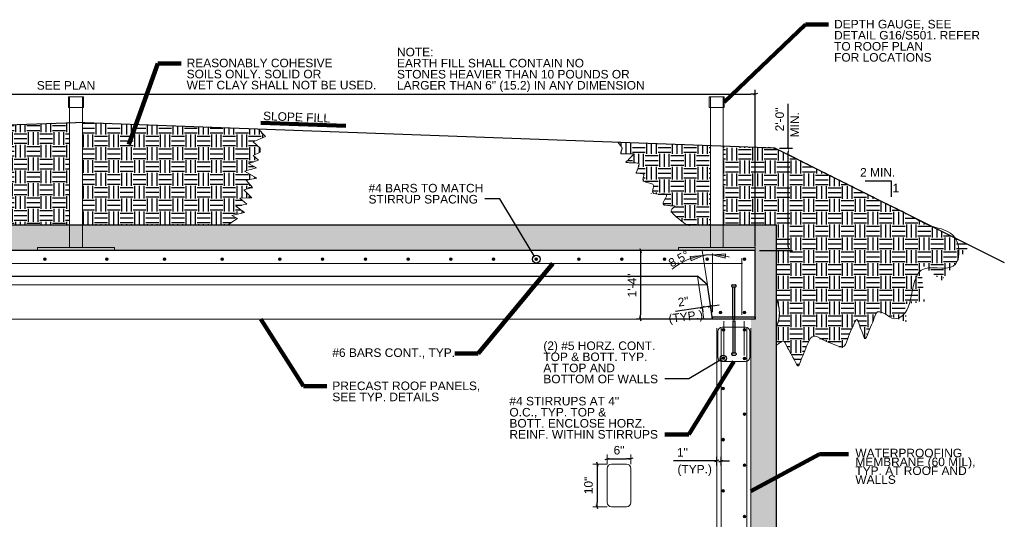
# Model space of a CAD drawing. Header units: inches. Extents: x -298 to 154, y 23 to 290.
# Tile 10 of 10: x -90 to 141, y 173 to 290. Entities that reach past the tile are written whole.
import ezdxf
from ezdxf.enums import TextEntityAlignment as Align

# ---------------------------------------------------------------- set-up
doc = ezdxf.new("R2010")
doc.units = ezdxf.units.IN
doc.header["$LTSCALE"] = 0.2
doc.header["$MEASUREMENT"] = 0
for name, color, linetype, lineweight in [('G-ANNO-DIM', 1, 'Continuous', 0), ('G-ANNO-PATT', 7, 'Continuous', 0), ('G-ANNO-TEXT', 7, 'Continuous', 30), ('S-FSTN-MISC', 7, 'Continuous', 13), ('S-REIN-RBAR', 7, 'Continuous', 13), ('S-WALL-LOAD', 7, 'Continuous', 13), ('WC-REINF', 7, 'Continuous', 0)]:
    doc.layers.add(name, color=color, linetype=linetype, lineweight=lineweight)
doc.styles.add("3 4 1'-0", font='arial.ttf', dxfattribs={"height": 2})
doc.styles.add("3 4 1'-0_0", font='arial.ttf')
doc.dimstyles.new("3 4 1'-0", dxfattribs={"dimtxt": 2, "dimasz": 1, "dimexe": 1, "dimexo": 1, "dimgap": 1, "dimtad": 1, "dimdec": 0, "dimzin": 11, "dimdsep": 46, "dimlunit": 3, "dimtxsty": "3 4 1'-0", "dimcen": 0, "dimadec": 4, "dimazin": 3, "dimtfac": 1, "dimtdec": 0, "dimtofl": 0, "dimtmove": 0, "dimatfit": 3, "dimfxl": 1, "dimtolj": 1, "dimtzin": 0, "dimarcsym": 0})

# ---------------------------------------------------------------- blocks, each defined once
blk = doc.blocks.new('*U321')
at = {"layer": 'G-ANNO-TEXT'}
for p, q in [((-0.250007, 2.999984), (-0.250007, -4.500016)), ((-0.375007, -4.500016), (0.374993, -4.500016)), ((-0.500007, -4.625016), (-0.500007, -4.875016)), ((-0.375007, -5.000016), (0.374993, -5.000016)), ((0.499993, -4.625016), (0.499993, -4.875016))]:
    blk.add_line(p, q, dxfattribs=at)
at = {"layer": 'G-ANNO-TEXT', "extrusion": (0, 0, -1), "flags": 128}
blk.add_lwpolyline([(0.250007, 2.999984), (-0.249993, 2.999984), (-0.249993, -4.500016)], dxfattribs=at)
at = {"layer": 'G-ANNO-TEXT', "extrusion": (0, 0, -1)}
for centre, start, end in [((0.375007, -4.625016), 0, 90), ((-0.374993, -4.625016), 90, 180), ((0.375007, -4.875016), 270, 0), ((-0.374993, -4.875016), 180, 270)]:
    blk.add_arc(centre, 0.125, start, end, dxfattribs=at)
blk = doc.blocks.new('REINFDOT1')
for radius in [0.00313, 0.00187, 0.000625]:
    blk.add_circle((0, 0), radius)
blk = doc.blocks.new('REINF. DOT')
at = {"layer": 'S-REIN-RBAR', "xscale": 100, "yscale": 100, "zscale": 100, "rotation": 90.00000000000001}
blk.add_blockref('REINFDOT1', (36.53, 24.59), dxfattribs=at)
blk = doc.blocks.new('REINFDOT')
at = {"layer": 'WC-REINF'}
for radius in [0.00313, 0.00187, 0.000625]:
    blk.add_circle((0, 0), radius, dxfattribs=at)
blk = doc.blocks.new('REINF. DOT_1')
at = {"layer": 'S-REIN-RBAR', "extrusion": (0, 0, -1), "xscale": 100, "yscale": -100, "zscale": 100, "rotation": 90}
blk.add_blockref('REINFDOT', (-36.533405, 24.589429), dxfattribs=at)
blk = doc.blocks.new('_Oblique_0.3')
at = {"color": 0, "linetype": 'ByBlock', "lineweight": -2}
for p, q in [((0, 0), (-1, 0)), ((0.5, 0.166667), (-0.5, -0.166667))]:
    blk.add_line(p, q, dxfattribs=at)
blk = doc.blocks.new('*D415')
at = {"layer": 'G-ANNO-DIM', "color": 0, "lineweight": -2, "transparency": 16777216}
for p, q in [((69.2, 222.38), (63.93, 221.59)), ((72.17, 222.82), (70.19, 222.52)), ((70.19, 222.55), (70.34, 221.53)), ((72.17, 222.84), (72.32, 221.83)), ((73.16, 222.97), (74.15, 223.11))]:
    blk.add_line(p, q, dxfattribs=at)
for p, rotation in [((70.19, 222.52), 8.499999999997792), ((72.17, 222.82), 188.4999999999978)]:
    blk.add_blockref('_Oblique_0.3', p, dxfattribs=dict(at, rotation=rotation))
at = {"layer": 'G-ANNO-DIM', "color": 0, "transparency": 16777216, "insert": (65.78, 223.89), "char_height": 2, "attachment_point": 5, "rotation": 8.5, "style": "3 4 1'-0"}
blk.add_mtext('\\A1;2"', dxfattribs=at)
blk = doc.blocks.new('*D416')
at = {"layer": 'G-ANNO-DIM', "color": 0, "lineweight": -2, "transparency": 16777216}
for p, q in [((73.62, 185.56), (73.62, 187.62)), ((74.62, 185.56), (74.62, 187.62)), ((72.62, 186.62), (63.51, 186.62)), ((75.62, 186.62), (76.62, 186.62))]:
    blk.add_line(p, q, dxfattribs=at)
blk.add_blockref('_Oblique_0.3', (73.62, 186.62), dxfattribs=at)
at = {"layer": 'G-ANNO-DIM', "color": 0, "lineweight": -2, "transparency": 16777216, "rotation": 180}
blk.add_blockref('_Oblique_0.3', (74.62, 186.62), dxfattribs=at)
at = {"layer": 'G-ANNO-DIM', "color": 0, "transparency": 16777216, "insert": (65.56, 188.62), "char_height": 2, "attachment_point": 5, "style": "3 4 1'-0"}
blk.add_mtext('\\A1;1"', dxfattribs=at)
blk = doc.blocks.new('*D402')
at = {"layer": 'G-ANNO-DIM', "color": 0, "lineweight": -2, "transparency": 16777216}
for p, q in [((90.36, 259.82), (90.36, 270.17)), ((88.32, 259.82), (91.36, 259.82)), ((90.36, 236.82), (90.36, 258.82)), ((83.62, 235.82), (91.36, 235.82))]:
    blk.add_line(p, q, dxfattribs=at)
at = {"layer": 'G-ANNO-DIM', "color": 0, "transparency": 16777216}
for points in [[(90.2, 258.82), (90.53, 258.82), (90.36, 259.82)], [(90.2, 236.82), (90.53, 236.82), (90.36, 235.82)]]:
    blk.add_solid(points, dxfattribs=at)
at = {"layer": 'G-ANNO-DIM', "color": 0, "transparency": 16777216, "insert": (88.34, 266.5), "char_height": 2, "attachment_point": 5, "rotation": 90, "style": "3 4 1'-0"}
blk.add_mtext('\\A1;2\'-0"', dxfattribs=at)
blk = doc.blocks.new('*D404')
at = {"layer": 'G-ANNO-DIM', "color": 0, "lineweight": -2, "transparency": 16777216}
for p, q in [((-235.38, 236.82), (-235.38, 273.42)), ((-234.38, 272.42), (81.62, 272.42)), ((82.62, 236.82), (82.62, 273.42))]:
    blk.add_line(p, q, dxfattribs=at)
at = {"layer": 'G-ANNO-DIM', "color": 0, "lineweight": -2, "transparency": 16777216, "rotation": 180}
blk.add_blockref('_Oblique_0.3', (-235.38, 272.42), dxfattribs=at)
at = {"layer": 'G-ANNO-DIM', "color": 0, "lineweight": -2, "transparency": 16777216}
blk.add_blockref('_Oblique_0.3', (82.62, 272.42), dxfattribs=at)
at = {"layer": 'G-ANNO-DIM', "color": 0, "transparency": 16777216, "insert": (-78.72, 274.45), "char_height": 2, "attachment_point": 5, "style": "3 4 1'-0"}
blk.add_mtext('\\A1;SEE PLAN', dxfattribs=at)
blk = doc.blocks.new('*U344')
at = {"layer": 'S-REIN-RBAR'}
for p, q in [((-3.749984, -1.000001), (-3.749984, 4.999999)), ((2.750016, 5.999999), (-2.749984, 5.999999)), ((3.750016, -1.000001), (3.750016, 4.999999)), ((2.750016, -2.000001), (-2.749984, -2.000001))]:
    blk.add_line(p, q, dxfattribs=at)
at = {"layer": 'S-REIN-RBAR', "extrusion": (0, 0, -1)}
for centre, start, end in [((2.749984, 4.999999), 0, 90), ((-2.750016, -1.000001), 180, 270)]:
    blk.add_arc(centre, 1, start, end, dxfattribs=at)
at = {"layer": 'S-REIN-RBAR'}
for centre, start, end in [((2.750016, 4.999999), 0, 90), ((-2.749984, -1.000001), 180, 270)]:
    blk.add_arc(centre, 1, start, end, dxfattribs=at)
blk = doc.blocks.new('*D398')
at = {"layer": 'G-ANNO-DIM', "transparency": 16777216}
for p, q in [((47.98, 185.89), (44.61, 185.89)), ((47.98, 175.89), (44.61, 175.89))]:
    blk.add_line(p, q, dxfattribs=at)
at = {"layer": 'G-ANNO-DIM', "color": 0, "lineweight": -2, "transparency": 16777216}
blk.add_line((45.61, 184.89), (45.61, 176.89), dxfattribs=at)
for p, rotation in [((45.61, 185.89), 90), ((45.61, 175.89), 270)]:
    blk.add_blockref('_Oblique_0.3', p, dxfattribs=dict(at, rotation=rotation))
at = {"layer": 'G-ANNO-DIM', "color": 0, "transparency": 16777216, "insert": (43.59, 180.89), "char_height": 2, "attachment_point": 5, "rotation": 90, "style": "3 4 1'-0"}
blk.add_mtext('\\A1;10"', dxfattribs=at)
blk = doc.blocks.new('*U345')
at = {"layer": 'S-REIN-RBAR'}
for p, q in [((1.250019, 4.999982), (-2.249981, 4.999982)), ((-3.249981, -4.000018), (-3.249981, 3.999982)), ((2.250019, -4.000018), (2.250019, 3.999982)), ((1.250019, -5.000018), (-2.249981, -5.000018))]:
    blk.add_line(p, q, dxfattribs=at)
at = {"layer": 'S-REIN-RBAR', "extrusion": (0, 0, -1)}
for centre, start, end in [((2.249981, 3.999982), 0, 90), ((-1.250019, -4.000018), 180, 270)]:
    blk.add_arc(centre, 1, start, end, dxfattribs=at)
at = {"layer": 'S-REIN-RBAR'}
for centre, start, end in [((1.250019, 3.999982), 0, 90), ((-2.249981, -4.000018), 180, 270)]:
    blk.add_arc(centre, 1, start, end, dxfattribs=at)
blk = doc.blocks.new('*D399')
at = {"layer": 'G-ANNO-DIM', "color": 0, "lineweight": -2, "transparency": 16777216}
for p, q in [((81.62, 235.82), (54.76, 235.82)), ((55.76, 234.82), (55.76, 220.82)), ((72.62, 219.82), (54.76, 219.82))]:
    blk.add_line(p, q, dxfattribs=at)
for p, rotation in [((55.76, 235.82), 90), ((55.76, 219.82), 270)]:
    blk.add_blockref('_Oblique_0.3', p, dxfattribs=dict(at, rotation=rotation))
at = {"layer": 'G-ANNO-DIM', "color": 0, "transparency": 16777216, "insert": (53.76, 227.67), "char_height": 2, "attachment_point": 5, "rotation": 90, "style": "3 4 1'-0"}
blk.add_mtext('\\A1;1\'-4"', dxfattribs=at)
blk = doc.blocks.new('*D400')
at = {"layer": 'G-ANNO-DIM', "transparency": 16777216}
for p, q in [((47.98, 185.89), (47.98, 188.1)), ((53.48, 185.89), (53.48, 188.1))]:
    blk.add_line(p, q, dxfattribs=at)
at = {"layer": 'G-ANNO-DIM', "color": 0, "lineweight": -2, "transparency": 16777216}
blk.add_line((48.98, 187.1), (52.48, 187.1), dxfattribs=at)
at = {"layer": 'G-ANNO-DIM', "color": 0, "lineweight": -2, "transparency": 16777216, "rotation": 180}
blk.add_blockref('_Oblique_0.3', (47.98, 187.1), dxfattribs=at)
at = {"layer": 'G-ANNO-DIM', "color": 0, "lineweight": -2, "transparency": 16777216}
blk.add_blockref('_Oblique_0.3', (53.48, 187.1), dxfattribs=at)
at = {"layer": 'G-ANNO-DIM', "color": 0, "transparency": 16777216, "insert": (50.73, 189.12), "char_height": 2, "attachment_point": 5, "style": "3 4 1'-0"}
blk.add_mtext('\\A1;6"', dxfattribs=at)

msp = doc.modelspace()

# ---------------------------------------------------------------- hatches: boundary and pattern name
at = {"layer": 'G-ANNO-TEXT'}
h = msp.add_hatch(dxfattribs=at)
h.set_pattern_fill('DGN_EARTH', color=256, style=0, pattern_type=2)
h.set_pattern_definition([(90, (-97.239, 302.559), (-6.0001, 4e-16), [3, -3]), (90, (-94.239, 299.559), (-6.0001, 4e-16), [3, -3]), (90, (-98.349, 302.559), (-6.0001, 4e-16), [3, -3]), (90, (-95.349, 299.559), (-6.0001, 4e-16), [3, -3]), (90, (-99.459, 302.559), (-6.0001, 4e-16), [3, -3]), (90, (-96.489, 299.559), (-6.0001, 4e-16), [3, -3]), (0, (-96.849, 305.169), (0, 6.00004), [3.00004, -3.00004]), (0, (-99.849, 302.199), (0, 6.00004), [3.00004, -3.00004]), (0, (-96.849, 304.059), (0, 6.00004), [3.00004, -3.00004]), (0, (-99.849, 301.059), (0, 6.00004), [3.00004, -3.00004]), (0, (-96.849, 302.949), (0, 6.00004), [3.00004, -3.00004]), (0, (-99.849, 299.949), (0, 6.00004), [3.00004, -3.00004])])
h.paths.add_polyline_path([(-77.88, 265.77), (-120.83, 264.19), (-119.15, 262.74), (-121.33, 261.55), (-118.92, 259.82), (-120.83, 256.59), (-118.65, 256.55), (-119.88, 255.55), (-118.36, 254.79), (-119.6, 254.6), (-117.04, 253.13), (-118.79, 252.28), (-115.76, 250.81), (-118.03, 249.43), (-114.53, 249.24), (-115.9, 247.73), (-113.72, 247.3), (-114.95, 245.88), (-111.21, 245.73), (-112.25, 244.55), (-109.69, 244.45), (-108.36, 241.99), (-107.04, 241.82), (-77.88, 241.82)])
h = msp.add_hatch(dxfattribs=at)
h.set_pattern_fill('DGN_EARTH', color=256, style=0, pattern_type=2)
h.set_pattern_definition([(90, (-60.397, 307.9796), (-6.0001, 4e-16), [3, -3]), (90, (-57.397, 304.9795), (-6.0001, 4e-16), [3, -3]), (90, (-61.507, 307.9796), (-6.0001, 4e-16), [3, -3]), (90, (-58.507, 304.9795), (-6.0001, 4e-16), [3, -3]), (90, (-62.617, 307.9796), (-6.0001, 4e-16), [3, -3]), (90, (-59.647, 304.9795), (-6.0001, 4e-16), [3, -3]), (0, (-60.007, 310.5896), (0, 6.00004), [3.00004, -3.00004]), (0, (-63.007, 307.6196), (0, 6.00004), [3.00004, -3.00004]), (0, (-60.007, 309.4796), (0, 6.00004), [3.00004, -3.00004]), (0, (-63.007, 306.4795), (0, 6.00004), [3.00004, -3.00004]), (0, (-60.007, 308.3696), (0, 6.00004), [3.00004, -3.00004]), (0, (-63.007, 305.3695), (0, 6.00004), [3.00004, -3.00004])])
h.paths.add_polyline_path([(-74.88, 241.82), (-40.84, 241.82), (-38.57, 243.33), (-39.89, 244.04), (-36.91, 244.75), (-38.95, 246.22), (-36.39, 246.7), (-38, 248.12), (-35.2, 248.17), (-37.05, 250.01), (-35.06, 250.58), (-36.53, 252.29), (-34.06, 252.77), (-36.91, 254.42), (-34.11, 255.18), (-35.96, 256.18), (-33.69, 256.99), (-34.93, 258.08), (-33.25, 258.87), (-33.25, 259.82), (-34.94, 261.3), (-32.02, 262.55), (-33.69, 264.26), (-74.88, 265.77)])
h = msp.add_hatch(dxfattribs=at)
h.set_pattern_fill('DGN_EARTH', color=256, style=0, pattern_type=2)
h.set_pattern_definition([(90, (68.475, 267.416), (-6.0001, 4e-16), [3, -3]), (90, (71.475, 264.416), (-6.0001, 4e-16), [3, -3]), (90, (67.365, 267.416), (-6.0001, 4e-16), [3, -3]), (90, (70.365, 264.416), (-6.0001, 4e-16), [3, -3]), (90, (66.255, 267.416), (-6.0001, 4e-16), [3, -3]), (90, (69.225, 264.416), (-6.0001, 4e-16), [3, -3]), (0, (68.865, 270.026), (0, 6), [3, -3]), (0, (65.865, 267.056), (0, 6), [3, -3]), (0, (68.865, 268.916), (0, 6), [3, -3]), (0, (65.865, 265.916), (0, 6), [3, -3]), (0, (68.865, 267.806), (0, 6), [3, -3]), (0, (65.865, 264.806), (0, 6), [3, -3])])
h.paths.add_polyline_path([(72.12, 260.38), (50.47, 261.17), (51.48, 259.82), (51.1, 258.48), (54.32, 258.48), (52.25, 256.42), (55.52, 256.28), (54.8, 253.97), (56.73, 253.86), (56.18, 252.13), (59.02, 251.23), (58.35, 249.12), (61.86, 248.93), (60.75, 246.33), (64, 246.36), (62.77, 244.94), (66.35, 241.82), (72.12, 241.82)])
h = msp.add_hatch(dxfattribs=at)
h.set_pattern_fill('DGN_EARTH', color=256, style=0, pattern_type=2)
h.set_pattern_definition([(90, (102.301, 262.889), (-6.0001, 4e-16), [3, -3]), (90, (105.301, 259.889), (-6.0001, 4e-16), [3, -3]), (90, (101.191, 262.889), (-6.0001, 4e-16), [3, -3]), (90, (104.191, 259.889), (-6.0001, 4e-16), [3, -3]), (90, (100.081, 262.889), (-6.0001, 4e-16), [3, -3]), (90, (103.051, 259.889), (-6.0001, 4e-16), [3, -3]), (0, (102.691, 265.499), (0, 6.00004), [3.00004, -3.00004]), (0, (99.691, 262.529), (0, 6.00004), [3.00004, -3.00004]), (0, (102.691, 264.389), (0, 6.00004), [3.00004, -3.00004]), (0, (99.691, 261.389), (0, 6.00004), [3.00004, -3.00004]), (0, (102.691, 263.279), (0, 6.00004), [3.00004, -3.00004]), (0, (99.691, 260.279), (0, 6.00004), [3.00004, -3.00004])])
edge = h.paths.add_edge_path()
edge.add_ellipse((79.13, 221.23), major_axis=(-9.13, 0), ratio=0.926017, start_angle=158.2811, end_angle=201.7189, ccw=False)
edge.add_line((87.62, 218.1), (87.62, 213.78))
edge.add_line((87.62, 213.78), (89.26, 214.79))
edge.add_line((89.26, 214.79), (92.66, 208.61))
edge.add_line((92.66, 208.61), (95.75, 216.07))
edge.add_line((95.75, 216.07), (103.22, 212.98))
edge.add_line((103.22, 212.98), (106.3, 219.95))
edge.add_line((106.3, 219.95), (108.34, 215.11))
edge.add_line((108.34, 215.11), (111.19, 221.49))
edge.add_line((111.19, 221.49), (118.08, 219.14))
edge.add_line((118.08, 219.14), (117.59, 223.32))
edge.add_line((117.59, 223.32), (122.26, 223.81))
edge.add_line((122.26, 223.81), (121.3, 232.79))
edge.add_line((121.3, 232.79), (126.25, 228.83))
edge.add_line((126.25, 228.83), (132.84, 237.06))
edge.add_line((132.84, 237.06), (87.32, 259.82))
edge.add_line((87.32, 259.82), (75.12, 260.27))
edge.add_line((75.12, 260.27), (75.12, 241.82))
edge.add_line((75.12, 241.82), (87.62, 241.82))
edge.add_line((87.62, 241.82), (87.62, 224.36))
h = msp.add_hatch(dxfattribs=at)
h.set_pattern_fill('DGN_CONCRETE', color=256, style=0, pattern_type=2)
h.set_pattern_definition([(136.60291, (22.0981, 210.263), (-38.9141731, 36.0596457), [0.37489, -74.60326]), (139.60218, (21.7868, 206.6828), (-31.1313388, 25.7568893), [0.35768, -71.1792]), (140.39693, (18.3624, 209.5676), (-7.7828345, 5.1513783), [0.40405, -40.00112]), (82.8241, (21.7868, 206.6828), (7.7828353, 56.6651573), [0.31152, -61.99302]), (82.8241, (22.0981, 210.263), (7.7828353, 56.6651573), [0.31152, -61.99302]), (90, (18.362, 209.5676), (-7.78284, 5e-16), [0.30908, -4.8423]), (193.9396, (21.8257, 206.99186), (-38.9141735, -10.3027558), [0.32076, -63.83118]), (189.39573, (22.137, 210.5721), (-7.782835, -2e-07), [0.31555, -31.23912]), (189.39573, (18.3624, 209.8766), (-7.782835, -2e-07), [0.31555, -31.23912]), (137.93132, (23.1099, 207.61003), (-23.34850382, 20.6055117), [0.57663, -114.74913]), (135.206, (17.3895, 206.9403), (-7.782835, 5.151378), [0.54836, -21.38609]), (185.81434, (23.1877, 208.0479), (-46.69700827, -5.1513778), [0.5085, -101.19156]), (186.29513, (17.4673, 207.3782), (-38.914173, -5.1513776), [0.4698, -46.51048]), (79.92127, (23.1099, 207.61003), (7.7828351, 41.2110239), [0.44473, -88.50129]), (79.92127, (17.3895, 206.94035), (7.78283495, 46.362402), [0.44473, -88.50129]), (113.34814, (24.3551, 208.5888), (-7.7828347, 15.4541334), [0.39276, -38.88304]), (114.93228, (20.7361, 209.8251), (-7.7828348, 15.4541335), [0.36925, -73.48101]), (114.93228, (18.7126, 206.8373), (-7.7828348, 15.4541335), [0.36925, -73.48101]), (107.93928, (17.0782, 211.0357), (-15.56566885, 46.3624013), [0.37902, -75.42563]), (58.85416, (24.3551, 208.5888), (7.7828343, 10.302756), [0.30095, -29.79402]), (56.1195, (18.7126, 206.8373), (23.3485043, 36.0596459), [0.27922, -55.56549]), (56.1195, (20.7361, 209.8251), (23.3485043, 36.0596459), [0.27922, -55.56549]), (52.9321, (17.0782, 211.0357), (7.782835, 5.151378), [0.3228, -12.58918]), (161.6883, (18.8682, 207.0691), (-7.782835, -3e-07), [0.32792, -16.06802]), (161.6883, (24.5108, 208.8464), (-7.782835, -3e-07), [0.32792, -16.06802]), (161.6883, (20.8918, 210.057), (-7.782835, -3e-07), [0.32792, -16.06802]), (161.6883, (17.2728, 211.2933), (-7.782835, -3e-07), [0.32792, -16.06802])])
h.paths.add_polyline_path([(134.23, 57.82), (134.23, 93.82), (87.62, 93.82), (87.62, 241.82), (-240.38, 241.82), (-240.38, 93.82), (-286.99, 93.32), (-286.99, 57.32), (-280.99, 57.43), (-280.99, 63.32), (-280.99, 87.32), (-238.38, 87.82), (-234.38, 87.82), (-234.38, 89.98), (-234.38, 217.66), (-234.38, 219.82), (-235.38, 219.82), (-235.38, 235.82), (-187.38, 235.82), (82.62, 235.82), (82.62, 219.82), (81.62, 219.82), (81.62, 217.66), (81.62, 89.98), (81.62, 87.82), (85.62, 87.82), (128.23, 87.82), (128.23, 63.82), (128.23, 57.82), (131.52, 57.82)])

# ---------------------------------------------------------------- linework, layer by layer
at = {"layer": 'G-ANNO-DIM'}
for p, q in [((70.22, 235.87, 0.43), (71.42, 227.84, 0.43)), ((72.62, 221.43, 0.43), (72.62, 235.16, 0.43))]:
    msp.add_line(p, q, dxfattribs=at)
at = {"layer": 'G-ANNO-DIM', "elevation": 0.43, "flags": 128}
for points in [[(67.37, 234.43), (70.4, 234.68), (67.61, 233.46)], [(75.55, 234.05), (72.62, 234.84), (75.65, 235.04)]]:
    msp.add_lwpolyline(points, close=True, dxfattribs=at)
at = {"layer": 'G-ANNO-DIM'}
for start, end in [(98.5, 129.0865), (74.7288, 90)]:
    msp.add_arc((72.62, 219.84, 0.43), 15.01, start, end, dxfattribs=at)
msp.add_open_spline([(70.4, 234.68, 0.43), (71.55, 234.93, 0.43), (72.62, 234.84, 0.43)], degree=2, dxfattribs=at)
at = {"layer": 'G-ANNO-DIM', "extrusion": (0, 0, -1)}
for points in [[(-67.37, 234.43, -0.43), (-70.4, 234.68, -0.43), (-67.61, 233.46, -0.43)], [(-75.55, 234.05, -0.43), (-72.62, 234.84, -0.43), (-75.65, 235.04, -0.43)]]:
    msp.add_solid(points, dxfattribs=at)
at = {"layer": 'G-ANNO-PATT'}
for p, q in [((70.62, 219.82, 0.43), (69.12, 229.82, 0.43)), ((71.42, 227.84, 0.43), (-224.18, 227.84, 0.43)), ((72.62, 219.82, 0.43), (-225.38, 219.82, 0.43))]:
    msp.add_line(p, q, dxfattribs=at)
at = {"layer": 'G-ANNO-PATT', "elevation": 0.43, "flags": 128}
for points in [[(-33.25, 259.82), (-34.94, 261.3), (-32.02, 262.55), (-33.69, 264.26)], [(-107.04, 241.82), (-40.84, 241.82), (-38.57, 243.33), (-39.89, 244.04), (-36.91, 244.75), (-38.95, 246.22), (-36.39, 246.7), (-38, 248.12), (-35.2, 248.17), (-37.05, 250.01), (-35.06, 250.58), (-36.53, 252.29), (-34.06, 252.77), (-36.91, 254.42), (-34.11, 255.18), (-35.96, 256.18), (-33.69, 256.99), (-34.93, 258.08), (-33.25, 258.87), (-33.25, 259.82)]]:
    msp.add_lwpolyline(points, dxfattribs=at)
at = {"layer": 'G-ANNO-PATT'}
msp.add_rational_spline([(72.12, 260.38, 0.43), (61.29, 260.78, 0.43), (50.47, 261.17, 0.43), (50.98, 260.5, 0.43), (51.48, 259.82, 0.43), (51.29, 259.15, 0.43), (51.1, 258.48, 0.43), (52.71, 258.48, 0.43), (54.32, 258.48, 0.43), (53.28, 257.45, 0.43), (52.25, 256.42, 0.43), (53.88, 256.35, 0.43), (55.52, 256.28, 0.43), (55.16, 255.12, 0.43), (54.8, 253.97, 0.43), (55.76, 253.92, 0.43), (56.73, 253.86, 0.43), (56.46, 253, 0.43), (56.18, 252.13, 0.43), (57.6, 251.68, 0.43), (59.02, 251.23, 0.43), (58.69, 250.17, 0.43), (58.35, 249.12, 0.43), (60.1, 249.02, 0.43), (61.86, 248.93, 0.43), (61.3, 247.63, 0.43), (60.75, 246.33, 0.43), (62.38, 246.35, 0.43), (64, 246.36, 0.43), (63.39, 245.65, 0.43), (62.77, 244.94, 0.43), (64.56, 243.38, 0.43), (66.35, 241.82, 0.43), (76.98, 241.82, 0.43), (87.62, 241.82, 0.43), (87.62, 233.09, 0.43), (87.62, 224.36, 0.43), (88.96, 221.23, 0.43), (87.62, 218.1, 0.43), (87.62, 215.94, 0.43), (87.62, 213.78, 0.43), (88.44, 214.28, 0.43), (89.26, 214.79, 0.43), (90.96, 211.7, 0.43), (92.66, 208.61, 0.43), (94.21, 212.34, 0.43), (95.75, 216.07, 0.43), (99.48, 214.53, 0.43), (103.22, 212.98, 0.43), (104.76, 216.47, 0.43), (106.3, 219.95, 0.43), (107.32, 217.53, 0.43), (108.34, 215.11, 0.43), (109.77, 218.3, 0.43), (111.19, 221.49, 0.43), (114.64, 220.32, 0.43), (118.08, 219.14, 0.43), (117.83, 221.23, 0.43), (117.59, 223.32, 0.43), (119.92, 223.56, 0.43), (122.26, 223.81, 0.43), (121.78, 228.3, 0.43), (121.3, 232.79, 0.43), (123.78, 230.81, 0.43), (126.25, 228.83, 0.43), (129.54, 232.95, 0.43), (132.84, 237.06, 0.43), (110.08, 248.44, 0.43), (87.32, 259.82, 0.43), (81.22, 260.05, 0.43), (75.12, 260.27, 0.43)], [1, 1, 1, 1, 1, 1, 1, 1, 1, 1, 1, 1, 1, 1, 1, 1, 1, 1, 1, 1, 1, 1, 1, 1, 1, 1, 1, 1, 1, 1, 1, 1, 1, 1, 1, 1, 1, 0.929010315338, 1, 1, 1, 1, 1, 1, 1, 1, 1, 1, 1, 1, 1, 1, 1, 1, 1, 1, 1, 1, 1, 1, 1, 1, 1, 1, 1, 1, 1, 1, 1, 1, 1], degree=2, knots=[0, 0, 0, 0.1, 0.1, 0.2, 0.2, 0.207143, 0.207143, 0.214286, 0.214286, 0.221429, 0.221429, 0.228571, 0.228571, 0.235714, 0.235714, 0.242857, 0.242857, 0.25, 0.25, 0.257143, 0.257143, 0.264286, 0.264286, 0.271429, 0.271429, 0.278571, 0.278571, 0.285714, 0.285714, 0.292857, 0.292857, 0.3, 0.3, 0.4, 0.4, 0.5, 0.5, 0.6, 0.6, 0.7, 0.7, 0.707692, 0.707692, 0.715385, 0.715385, 0.723077, 0.723077, 0.730769, 0.730769, 0.738462, 0.738462, 0.746154, 0.746154, 0.753846, 0.753846, 0.761538, 0.761538, 0.769231, 0.769231, 0.776923, 0.776923, 0.784615, 0.784615, 0.792308, 0.792308, 0.8, 0.8, 0.9, 0.9, 1, 1, 1], dxfattribs=at)
at = {"layer": 'G-ANNO-TEXT'}
for p, q in [((-240.09, 259.82, 0.43), (-76.38, 265.82, 0.43)), ((87.32, 259.82, 0.43), (-76.38, 265.82, 0.43)), ((87.32, 259.82, 0.43), (140.92, 233.03, 0.43)), ((108.32, 252.17, 0.43), (114.45, 252.17, 0.43)), ((114.45, 252.17, 0.43), (114.45, 248.39, 0.43)), ((-240.38, 241.82, 0.43), (87.62, 241.82, 0.43)), ((87.62, 93.82, 0.43), (87.62, 241.82, 0.43)), ((-221.89, 229.82, 0.43), (69.12, 229.82, 0.43)), ((71.42, 227.84, 0.43), (69.12, 229.82, 0.43)), ((72.62, 219.82, 0.43), (71.42, 227.84, 0.43)), ((72.62, 219.82, 0.43), (72.62, 220.32, 0.43)), ((72.62, 220.32, 0.43), (82.62, 220.32, 0.43)), ((82.62, 219.82, 0.43), (72.62, 219.82, 0.43)), ((82.62, 220.32, 0.43), (82.62, 219.82, 0.43))]:
    msp.add_line(p, q, dxfattribs=at)
at = {"layer": 'G-ANNO-TEXT', "elevation": 0.43, "flags": 128}
for points in [[(30.9, 234.6), (22.84, 247.9), (19.35, 247.9)], [(82.62, 219.82), (82.62, 235.82), (-235.38, 235.82)], [(74.54, 210.26), (67.04, 205.79), (61.42, 205.79)]]:
    msp.add_lwpolyline(points, dxfattribs=at)
at = {"layer": 'G-ANNO-TEXT'}
for centre, radius in [((31.37, 233.82, 0.43), 0.904), ((75.16, 210.63, 0.43), 0.724)]:
    msp.add_circle(centre, radius, dxfattribs=at)
at = {"layer": 'S-FSTN-MISC'}
for p, q in [((-77.88, 236.57, -3.09), (-77.88, 271.82, -3.09)), ((-74.88, 236.57, -3.09), (-74.88, 271.82, -3.09)), ((72.12, 236.57, -3.09), (72.12, 271.82, -3.09)), ((75.12, 236.57, -3.09), (75.12, 271.82, -3.09))]:
    msp.add_line(p, q, dxfattribs=at)
for points in [[(-74.63, 271.82, -3.09), (-78.13, 271.82, -3.09), (-78.13, 269.32, -3.09), (-74.63, 269.32, -3.09)], [(71.87, 271.82, -3.09), (75.37, 271.82, -3.09), (75.37, 269.32, -3.09), (71.87, 269.32, -3.09)], [(-67.38, 236.57, -3.09), (-85.38, 236.57, -3.09), (-85.38, 235.82, -3.09), (-67.38, 235.82, -3.09)], [(64.62, 236.57, -3.09), (82.62, 236.57, -3.09), (82.62, 235.82, -3.09), (64.62, 235.82, -3.09)]]:
    msp.add_3dface(points, dxfattribs=at)
at = {"layer": 'S-REIN-RBAR'}
for p, q in [((-233.38, 232.82, 0.43), (79.62, 232.82, 0.43)), ((79.5, 220.82, 0.43), (79.5, 234.08, 0.43)), ((75.24, 219.31, 0.43), (75.24, 211.31, 0.43)), ((80, 219.31, 0.43), (80, 211.31, 0.43)), ((74.62, 89.26, 0.43), (74.62, 217.66, 0.43)), ((80.62, 89.26, 0.43), (80.62, 217.66, 0.43))]:
    msp.add_line(p, q, dxfattribs=at)
at = {"layer": 'S-WALL-LOAD'}
for p, q in [((73.62, 89.98, 0.43), (73.62, 217.66, 0.43)), ((81.62, 89.98, 0.43), (81.62, 217.66, 0.43))]:
    msp.add_line(p, q, dxfattribs=at)

# ---------------------------------------------------------------- block references
at = {"layer": 'G-ANNO-TEXT', "extrusion": (0, 0, -1), "rotation": 180}
msp.add_blockref('*U321', (-77.62, 222.82, -0.43), dxfattribs=at)
at = {"layer": 'G-ANNO-TEXT'}
msp.add_blockref('*U321', (77.62, 216.38, 0.43), dxfattribs=at)
at = {"layer": 'S-REIN-RBAR', "rotation": 180}
for p in [(-47.1, 258.41, 0.43), (116.65, 241.85, 0.43), (116.65, 235.2, 0.43), (116.65, 222.19, 0.43), (116.65, 210.19, 0.43), (116.65, 198.19, 0.43)]:
    msp.add_blockref('REINF. DOT', p, dxfattribs=at)
at = {"layer": 'S-REIN-RBAR', "extrusion": (0, 0, -1), "rotation": 180}
for p in [(105.67, 258.41, -0.43), (92.17, 258.41, -0.43), (78.67, 258.41, -0.43), (65.17, 258.41, -0.43), (55.17, 258.41, -0.43), (45.17, 258.41, -0.43), (35.17, 258.41, -0.43), (25.17, 258.41, -0.43), (15.17, 258.41, -0.43), (5.17, 258.41, -0.43), (-4.83, 258.41, -0.43), (-14.83, 258.41, -0.43), (-24.83, 258.41, -0.43), (-34.83, 258.41, -0.43), (-43.58, 258.41, -0.43), (-37.94, 245.91, -0.43), (-43.58, 245.91, -0.43), (-38.63, 241.87, -0.43), (-38.63, 241.87, -0.43), (-38.63, 235.22, -0.43), (-38.58, 228.19, -0.43), (-38.58, 216.19, -0.43), (-38.58, 204.19, -0.43)]:
    msp.add_blockref('REINF. DOT_1', p, dxfattribs=at)
at = {"layer": 'S-REIN-RBAR'}
for name, p in [('*U344', (77.62, 211.88, 0.43)), ('*U345', (51.23, 180.89, 0.43))]:
    msp.add_blockref(name, p, dxfattribs=at)

# ---------------------------------------------------------------- texts
at = {"layer": 'G-ANNO-DIM', "color": 7, "linetype": 'Continuous', "style": "3 4 1'-0"}
msp.add_text('8.5%%d', height=2, rotation=28.4879, dxfattribs=at).set_placement((64.73, 233.92, 0.43), align=Align.MIDDLE_CENTER)
at = {"layer": 'G-ANNO-TEXT', "color": 7, "style": "3 4 1'-0"}
for s, insert, char_height, attachment_point, line_spacing_factor in [('DEPTH GAUGE, SEE \\PDETAIL G16/S501. REFER\\PTO ROOF PLAN\\PFOR LOCATIONS ', (101.08, 289.79, 3.95), 2, 1, 0.776524), ('NOTE:\\PEARTH FILL SHALL CONTAIN NO \\PSTONES HEAVIER THAN 10 POUNDS OR\\PLARGER THAN 6" (15.2) IN ANY DIMENSION', (-1.24, 283.26, 0.43), 2, 1, 0.776524), ('REASONABLY COHESIVE \\PSOILS ONLY. SOLID OR \\PWET CLAY SHALL NOT BE USED.', (-50.47, 280.71, 0.43), 2, 1, 0.776524), ('2 MIN.', (115.39, 255.13, 0.43), 2, 3, 0.6), ('#4 BARS TO MATCH \\PSTIRRUP SPACING', (-7.9, 251.43, 0.43), 2, 1, 0.776524), ('1', (114.74, 251.46, 0.43), 2, 1, 0.6), ('(2) #5 HORZ. CONT. \\PTOP & BOTT. TYP. \\PAT TOP AND \\PBOTTOM OF WALLS', (33.02, 214.56, 0.43), 2, 1, 0.776524), ('#6 BARS CONT., TYP.', (-16.37, 212.95, 0.43), 2, 1, 0.6), ('PRECAST ROOF PANELS, \\PSEE TYP. DETAILS', (-16.37, 205.19, 0.43), 2, 1, 0.776524), ('#4 STIRRUPS AT 4" \\PO.C., TYP. TOP & \\PBOTT. ENCLOSE HORZ. \\PREINF. WITHIN STIRRUPS', (25.08, 201.61, 0.43), 2, 1, 0.776524), ('\\H0.8x;WATERPROOFING\\PMEMBRANE (60 MIL), \\PTYP. AT ROOF AND\\PWALLS', (106.05, 189.48, 0.43), 2.5, 1, 0.62122), ('(TYP.)', (64.41, 185.69, 0.43), 2, 1, 0.6)]:
    msp.add_mtext(s, dxfattribs=dict(at, insert=insert, char_height=char_height, attachment_point=attachment_point, line_spacing_factor=line_spacing_factor))
at = {"layer": 'G-ANNO-TEXT', "color": 7, "char_height": 2, "line_spacing_factor": 0.6, "style": "3 4 1'-0"}
for s, insert, attachment_point, rotation in [('SLOPE FILL', (-32.54, 268.35, 2.19), 1, 357.8899), ('MIN.', (90.83, 268.2, 0.43), 3, 90), ('(TYP.)', (62.21, 220.88, 0.43), 1, 7.2732)]:
    msp.add_mtext(s, dxfattribs=dict(at, insert=insert, attachment_point=attachment_point, rotation=rotation))

# ---------------------------------------------------------------- dimensions: what is measured, and where the dimension line sits
at = {"layer": 'G-ANNO-DIM'}
dim = msp.add_linear_dim(base=(82.62, 272.42, 0.43), p1=(-235.38, 235.82, 0.43), p2=(82.62, 235.82, 0.43), text='SEE PLAN', dimstyle="3 4 1'-0", override={"dimblk": '_Oblique_0.3'}, dxfattribs=at)
dim.commit()
dim.dimension.update_dxf_attribs({"geometry": '*D404', "text_midpoint": (-78.72, 272.42, 0.43), "dimtype": 160})
dim = msp.add_linear_dim(base=(90.36, 259.82, 0.43), p1=(82.62, 235.82, 0.43), p2=(87.32, 259.82, 0.43), angle=90, dimstyle="3 4 1'-0", dxfattribs=at)
dim.commit()
dim.dimension.update_dxf_attribs({"geometry": '*D402', "text_midpoint": (90.36, 266.5, 0.43), "dimtype": 160})
dim = msp.add_linear_dim(base=(55.76, 219.82, 0.43), p1=(82.62, 235.82, 0.43), p2=(73.62, 219.82, 0.43), angle=270, text='1\'-4"', dimstyle="3 4 1'-0", override={"dimblk": '_Oblique_0.3'}, dxfattribs=at)
dim.commit()
dim.dimension.update_dxf_attribs({"geometry": '*D399', "text_midpoint": (55.76, 227.67, 0.43), "dimtype": 160})
for base, p1, p2, angle, override, picture, middle in [((70.19, 222.52, 0.43), (72.02, 223.83, 0.43), (70.04, 223.54, 0.43), 188.5, {"dimblk": '_Oblique_0.3', "dimtofl": 1}, '*D415', (66.07, 221.91, 0.43)), ((73.62, 186.62, 0.43), (74.62, 184.56, 0.43), (73.62, 184.56, 0.43), 180, {"dimblk": '_Oblique_0.3'}, '*D416', (65.56, 186.62, 0.43))]:
    dim = msp.add_linear_dim(base=base, p1=p1, p2=p2, angle=angle, dimstyle="3 4 1'-0", override=override, dxfattribs=at)
    dim.commit()
    dim.dimension.update_dxf_attribs({"geometry": picture, "text_midpoint": middle, "dimtype": 160})
dim = msp.add_linear_dim(base=(53.47836656, 187.09587116, 0.4266261), p1=(47.97836656, 184.88708016, 0.4266261), p2=(53.47836656, 184.88708016, 0.4266261), dimstyle="3 4 1'-0", override={"dimscale": 1, "dimzin": 11, "dimblk": '_Oblique_0.3', "dimclre": 256, "dimtix": 0, "dimtofl": 0, "dimtmove": 0, "dimatfit": 1, "dimtzin": 11, "dimlwe": 65535}, dxfattribs=at)
dim.commit()
dim.dimension.update_dxf_attribs({"geometry": '*D400', "text_midpoint": (50.72836656, 189.11701714, 0.4266261)})
dim = msp.add_linear_dim(base=(45.61, 175.89, 0.43), p1=(48.98, 185.89, 0.43), p2=(48.98, 175.89, 0.43), angle=270, dimstyle="3 4 1'-0", override={"dimscale": 1, "dimzin": 11, "dimblk": '_Oblique_0.3', "dimclre": 256, "dimtix": 0, "dimtofl": 0, "dimtmove": 0, "dimatfit": 1, "dimtzin": 11, "dimlwe": 65535}, dxfattribs=at)
dim.commit()
dim.dimension.update_dxf_attribs({"geometry": '*D398', "text_midpoint": (43.59, 180.89, 0.43)})

# ---------------------------------------------------------------- leaders
at = {"layer": 'G-ANNO-TEXT'}
for points, override in [([(75.37, 270.57, 3.95), (94.35, 288.69, 3.95), (99.77, 288.69, 3.95)], {"dimscale": 1, "dimgap": 2, "dimclrd": 256, "dimlwd": 65535}), ([(-63.97, 260.63, 0.43), (-57.2, 279.6, 0.43), (-51.78, 279.6, 0.43)], {"dimscale": 1, "dimgap": 2, "dimclrd": 256, "dimlwd": 65535}), ([(-13.19, 264.99, -1.33), (-33.1, 265.73, -1.33)], {"dimscale": 1, "dimgap": 2, "dimclrd": 256, "dimlwd": 65535}), ([(35.27, 232.82, 0.43), (17.74, 211.73, 0.43), (12.33, 211.73, 0.43)], {"dimscale": 1, "dimgap": 2, "dimclrd": 256, "dimlwd": 65535}), ([(-33.07, 219.82, 0.43), (-23.1, 204.08, 0.43), (-17.69, 204.08, 0.43)], {"dimscale": 1, "dimgap": 2, "dimclrd": 256, "dimlwd": 65535}), ([(77.62, 209.88, 0.43), (67.04, 192.83, 0.43), (61.42, 192.83, 0.43)], {"dimscale": 1, "dimgap": 2, "dimclrd": 256, "dimlwd": 65535}), ([(81.62, 179.59, 0.43), (97.64, 188.22, 0.43), (104.41, 188.22, 0.43)], {"dimscale": 1, "dimtxt": 2.5, "dimasz": 3.75, "dimgap": 2.5, "dimtxsty": "3 4 1'-0_0", "dimclrd": 256, "dimlwd": 65535})]:
    msp.add_leader(points, dimstyle="3 4 1'-0", override=override, dxfattribs=at)

doc.saveas('drawing.dxf')
